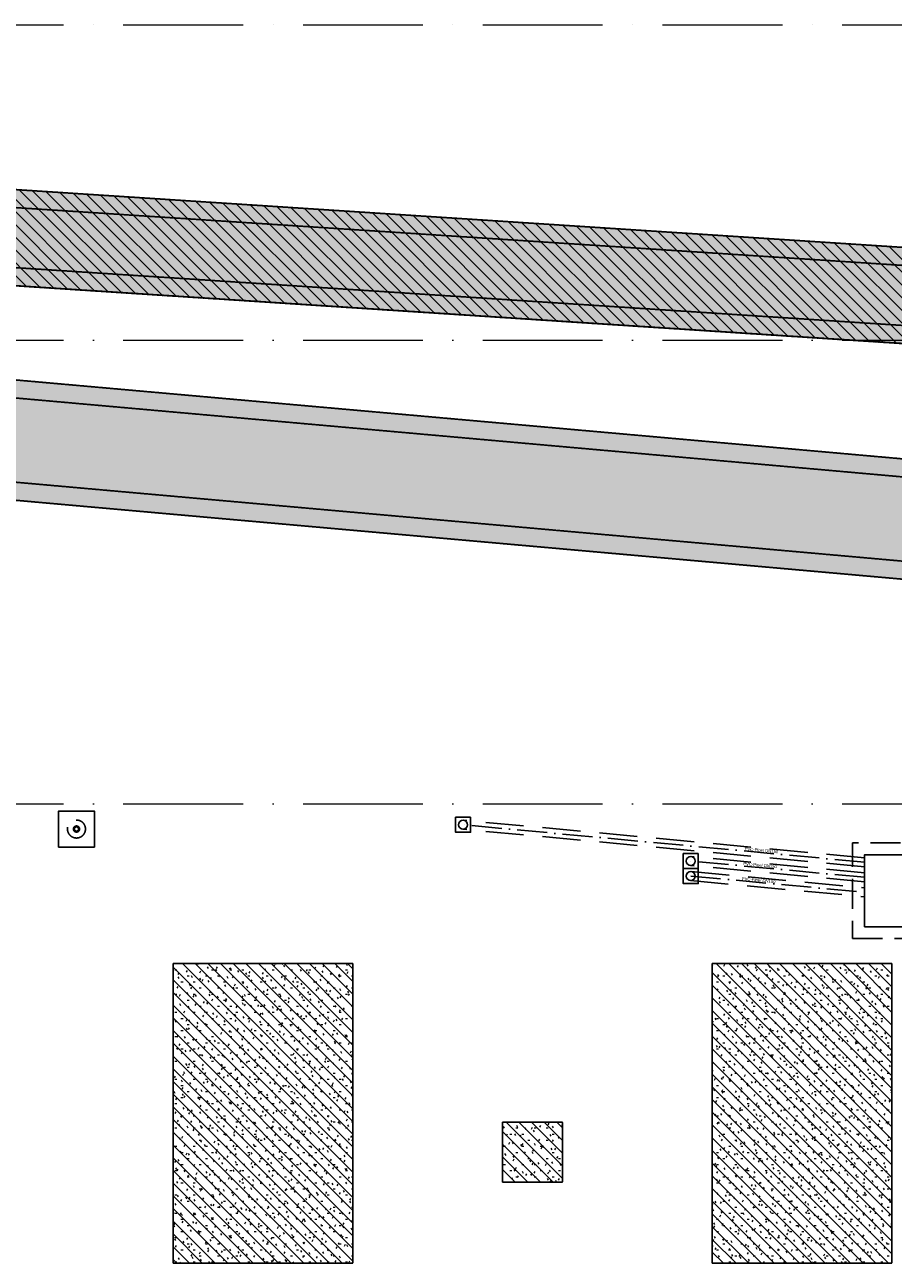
# Model space of a CAD drawing. Header units: millimetres. Extents: x -2694 to 330324, y -17289 to 76899.
# Tile 8 of 142: x 20862 to 35359, y 13085 to 33750. Entities that reach past the tile are written whole.
import ezdxf

# ---------------------------------------------------------------- set-up
doc = ezdxf.new("R2010")
doc.units = ezdxf.units.MM
for name, pattern in [('A_CARA_07', [7, 5, -2]), ('B_CARA_05', [4, 3, -1]), ('IMPORT-A_CARA_07', [700, 500, -200]), ('IMPORT-A_CARA_15', [760, 500, -130, 0, -130]), ('IMPORT-HIDDEN', [952.5, 635, -317.5]), ('Čerchovaná 20mm', [3000, 2000, -500, 0, -500])]:
    doc.linetypes.add(name, pattern=pattern)
for name, color, linetype, lineweight in [('02_0_25386_PODLAHA HALY A ZÁKLADY VESTAVKŮ 4_6_2025_dwg', 8, 'Continuous', 9), ('CA_NOVÉ K-CE', 12, 'Continuous', 25), ('CA_NOVÉ K-CE NEVHRA', 12, 'IMPORT-A_CARA_07', 25), ('CA_OSY', 5, 'IMPORT-A_CARA_15', 13), ('CA_PODLAHA CHRÁN_ POPIS', 12, 'IMPORT-A_CARA_15', 25), ('CA_PODLAHA CHRÁNIČKY', 12, 'IMPORT-A_CARA_07', 25), ('CA_PODLAHA KANÁLY', 12, 'Continuous', 25), ('CA_PODLAHA OBRYS', 12, 'Continuous', 25), ('CA_POHHRA18', 9, 'Continuous', 9), ('CA_POHHRA25', 7, 'Continuous', 13), ('CA_ZAKLADY25', 7, 'Continuous', 13), ('CA_ZAKLADY5', 1, 'Continuous', 25)]:
    doc.layers.add(name, color=color, linetype=linetype, lineweight=lineweight)
doc.styles.add('Arial', font='arial.ttf', dxfattribs={"height": 50})
pattern_1 = [(0, (0, 0), (406.4, 101.6), [33.528, -271.272, 33.528, -271.272, -1625.6]), (0, (0, 0), (406.4, 101.6), [-609.6, 33.528, -576.072, 33.528, -271.272, -711.2]), (0, (0, 0), (406.4, 101.6), [-1524, 33.528, -169.672, 33.528, -474.472]), (120, (152.4, 50.8), (-291.18818, 301.15272), [33.528, -271.272, 33.528, -271.272, -1625.6]), (120, (152.4, 50.8), (-291.18818, 301.15272), [-609.6, 33.528, -576.072, 33.528, -271.272, -711.2]), (120, (152.4, 50.8), (-291.18818, 301.15272), [-1524, 33.528, -169.672, 33.528, -474.472]), (240, (203.2, 254), (-115.21182, -402.75272), [33.528, -271.272, 33.528, -271.272, -1625.6]), (240, (203.2, 254), (-115.21182, -402.75272), [-609.6, 33.528, -576.072, 33.528, -271.272, -711.2]), (240, (203.2, 254), (-115.21182, -402.75272), [-1524, 33.528, -169.672, 33.528, -474.472])]
pattern_2 = [(0, (0, 0), (609.6, 152.4), [50.292, -406.908, 50.292, -406.908, -2438.4]), (0, (0, 0), (609.6, 152.4), [-914.4, 50.292, -864.108, 50.292, -406.908, -1066.8]), (0, (0, 0), (609.6, 152.4), [-2286, 50.292, -254.508, 50.292, -711.708]), (120, (228.6, 76.2), (-436.78227, 451.729086), [50.292, -406.908, 50.292, -406.908, -2438.4]), (120, (228.6, 76.2), (-436.78227, 451.729086), [-914.4, 50.292, -864.108, 50.292, -406.908, -1066.8]), (120, (228.6, 76.2), (-436.78227, 451.729086), [-2286, 50.292, -254.508, 50.292, -711.708]), (240, (304.8, 381), (-172.81773, -604.129086), [50.292, -406.908, 50.292, -406.908, -2438.4]), (240, (304.8, 381), (-172.81773, -604.129086), [-914.4, 50.292, -864.108, 50.292, -406.908, -1066.8]), (240, (304.8, 381), (-172.81773, -604.129086), [-2286, 50.292, -254.508, 50.292, -711.708])]
pattern_3 = [(135, (0, 0), (-106.06602, -106.06602), [])]

# ---------------------------------------------------------------- blocks, each defined once
blk = doc.blocks.new('11542 TAO základy_rvt-1-BOURÁNÍ STÁVAJÍCÍCH ZÁKLADOVÝCH PRVKŮ')
at = {"layer": 'CA_ZAKLADY25'}
h = blk.add_hatch(dxfattribs=at)
h.set_pattern_fill('FP_8', color=256, style=0, pattern_type=2)
h.set_pattern_definition(pattern_1)
h.paths.add_polyline_path([(23338, 13085), (26338, 13085), (26338, 18085), (23338, 18085)])
h = blk.add_hatch(dxfattribs=at)
h.set_pattern_fill('FP_8', color=256, style=0, pattern_type=2)
h.set_pattern_definition(pattern_1)
h.paths.add_polyline_path([(32338, 13085), (35338, 13085), (35338, 18085), (32338, 18085)])
h = blk.add_hatch(dxfattribs=at)
h.set_pattern_fill('FP_8', color=256, style=0, pattern_type=2)
h.set_pattern_definition(pattern_1)
h.paths.add_polyline_path([(28838, 14440), (29838, 14440), (29838, 15440), (28838, 15440)])
at = {"layer": 'CA_ZAKLADY25', "color": 9, "linetype": 'B_CARA_05', "lineweight": 25}
for p, q in [((23338, 13085), (23338, 18085)), ((23338, 18085), (26338, 18085)), ((26338, 18085), (26338, 13085)), ((32338, 13085), (32338, 18085)), ((32338, 18085), (35338, 18085)), ((35338, 18085), (35338, 13085)), ((28838, 14440), (28838, 15440)), ((28838, 15440), (29838, 15440)), ((29838, 15440), (29838, 14440)), ((29838, 14440), (28838, 14440)), ((26338, 13085), (23338, 13085)), ((35338, 13085), (32338, 13085))]:
    blk.add_line(p, q, dxfattribs=at)
at = {"layer": 'CA_ZAKLADY5', "color": 253, "linetype": 'B_CARA_05', "lineweight": 13}
for p, q in [((26338, 18085), (23338, 18085)), ((23338, 18085), (23338, 13085)), ((26338, 13085), (26338, 18085)), ((35338, 18085), (32338, 18085)), ((32338, 18085), (32338, 13085)), ((35338, 13085), (35338, 18085)), ((29838, 15440), (28838, 15440)), ((28838, 15440), (28838, 14440)), ((29838, 14440), (29838, 15440)), ((28838, 14440), (29838, 14440)), ((23338, 13085), (26338, 13085)), ((32338, 13085), (35338, 13085))]:
    blk.add_line(p, q, dxfattribs=at)
blk = doc.blocks.new('02_0_25386_PODLAHA HALY A ZÁKLADY VESTAVKŮ 4_6_2025_dwg_A$Cb83b9660-2769428-BOURÁNÍ STÁVAJÍCÍCH ZÁKLADOVÝCH PRVKŮ')
at = {"layer": 'CA_NOVÉ K-CE', "color": 1, "flags": 128}
blk.add_lwpolyline([(-300, -300), (300, -300), (300, 300), (-300, 300)], close=True, dxfattribs=at)
at = {"layer": 'CA_NOVÉ K-CE NEVHRA', "color": 1}
for radius in [150, 51, 35]:
    blk.add_circle((0, 0), radius, dxfattribs=at)
blk = doc.blocks.new('02_0_25386_PODLAHA HALY A ZÁKLADY VESTAVKŮ 4_6_2025_dwg_A$C0b34a81f-2769432-BOURÁNÍ STÁVAJÍCÍCH ZÁKLADOVÝCH PRVKŮ')
at = {"layer": 'CA_PODLAHA CHRÁN_ POPIS', "color": 1}
for p, q in [((35288, 20189), (28588, 20813)), ((35288, 19938), (32388, 20208)), ((32388, 19957), (35288, 19687))]:
    blk.add_line(p, q, dxfattribs=at)
at = {"layer": 'CA_PODLAHA CHRÁNIČKY', "color": 1, "linetype": 'IMPORT-HIDDEN'}
for p, q in [((35288, 20264), (28595, 20888)), ((35288, 20114), (28581, 20739)), ((35288, 20013), (32395, 20283)), ((35288, 19863), (32381, 20133)), ((32381, 19882), (35288, 19612)), ((32395, 20032), (35288, 19762))]:
    blk.add_line(p, q, dxfattribs=at)
at = {"layer": 'CA_PODLAHA KANÁLY', "color": 1, "flags": 128}
blk.add_lwpolyline([(35288, 19113), (36588, 19113), (36588, 20313), (35288, 20313)], close=True, dxfattribs=at)
at = {"layer": 'CA_PODLAHA OBRYS', "color": 1, "flags": 128}
for points in [[(28713, 20938), (28463, 20938), (28463, 20688), (28713, 20688)], [(32513, 20333), (32263, 20333), (32263, 20083), (32513, 20083)], [(35288, 19113), (36588, 19113), (36588, 20313), (35288, 20313)], [(32513, 20082), (32263, 20082), (32263, 19832), (32513, 19832)]]:
    blk.add_lwpolyline(points, close=True, dxfattribs=at)
at = {"layer": 'CA_PODLAHA OBRYS', "color": 1, "linetype": 'IMPORT-A_CARA_07', "flags": 128}
blk.add_lwpolyline([(35088, 18913), (36788, 18913), (36788, 20513), (35088, 20513)], close=True, dxfattribs=at)
at = {"layer": 'CA_PODLAHA OBRYS', "color": 1}
for centre in [(28588, 20813), (32388, 20208), (32388, 19957)]:
    blk.add_circle(centre, 75, dxfattribs=at)
at = {"layer": 'CA_PODLAHA CHRÁN_ POPIS', "char_height": 50, "width": 672.14, "attachment_point": 2, "rotation": 354.6789, "line_spacing_factor": 0.941778, "style": 'Arial'}
for insert in [(33570, 20413), (33547, 20164), (33523, 19915)]:
    blk.add_mtext('PVC-Pipe/ DN150', dxfattribs=dict(at, insert=insert))
blk = doc.blocks.new('02_0_25386_PODLAHA HALY A ZÁKLADY VESTAVKŮ 4_6_2025_dwg-2745952-BOURÁNÍ STÁVAJÍCÍCH ZÁKLADOVÝCH PRVKŮ')
for name, p in [('02_0_25386_PODLAHA HALY A ZÁKLADY VESTAVKŮ 4_6_2025_dwg_A$C0b34a81f-2769432-BOURÁNÍ STÁVAJÍCÍCH ZÁKLADOVÝCH PRVKŮ', (2306174, -1797959)), ('02_0_25386_PODLAHA HALY A ZÁKLADY VESTAVKŮ 4_6_2025_dwg_A$Cb83b9660-2769428-BOURÁNÍ STÁVAJÍCÍCH ZÁKLADOVÝCH PRVKŮ', (2328308, -1777217))]:
    blk.add_blockref(name, p)

msp = doc.modelspace()

# ---------------------------------------------------------------- hatches: boundary and pattern name
at = {"layer": 'CA_POHHRA18'}
h = msp.add_hatch(dxfattribs=at)
h.set_pattern_fill('FP_191', color=240, style=0, pattern_type=2)
h.set_pattern_definition(pattern_3)
h.paths.add_polyline_path([(68162.5, 26157.6), (69231.8, 27354.5), (68714, 27872.3), (2248.4, 32199.8), (2144.4, 30603.2), (68005, 26315.1)])
h = msp.add_hatch(dxfattribs=at)
h.set_pattern_fill('FP_191', color=90, style=0, pattern_type=2)
h.set_pattern_definition(pattern_3)
h.paths.add_polyline_path([(23338, 13085.4), (26338, 13085.4), (26338, 18085.4), (23338, 18085.4)])
h = msp.add_hatch(dxfattribs=at)
h.set_pattern_fill('FP_191', color=90, style=0, pattern_type=2)
h.set_pattern_definition(pattern_3)
h.paths.add_polyline_path([(32338, 13085.4), (35338, 13085.4), (35338, 18085.4), (32338, 18085.4)])
h = msp.add_hatch(dxfattribs=at)
h.set_pattern_fill('FP_191', color=90, style=0, pattern_type=2)
h.set_pattern_definition(pattern_3)
h.paths.add_polyline_path([(28838, 14440.4), (29838, 14440.4), (29838, 15440.4), (28838, 15440.4)])
at = {"layer": 'CA_POHHRA25', "linetype": 'B_CARA_05'}
h = msp.add_hatch(dxfattribs=at)
h.set_pattern_fill('FP_4', color=256, style=0, pattern_type=2)
h.set_pattern_definition(pattern_2)
h.paths.add_polyline_path([(68563, 27583.4), (68219.9, 27906.4), (365.4, 32324.2), (345.9, 32024.9), (68182.1, 27608.2)])
h = msp.add_hatch(dxfattribs=at)
h.set_pattern_fill('FP_5', color=256, style=0, pattern_type=2)
h.set_pattern_definition(pattern_2)
h.paths.add_polyline_path([(68480.8, 26286), (68135.3, 26609.1), (280.9, 31027), (261.4, 30727.6), (68182.1, 26305.4)])
h = msp.add_hatch(dxfattribs=at)
h.set_pattern_fill('FP_7', color=256, style=0, pattern_type=2)
h.set_pattern_definition(pattern_2)
h.paths.add_polyline_path([(71825.7, 22976.5), (71848.8, 23275.6), (258, 29642.5), (231.4, 29343.7), (63362.9, 23729.1)])
h = msp.add_hatch(dxfattribs=at)
h.set_pattern_fill('FP_6', color=256, style=0, pattern_type=2)
h.set_pattern_definition(pattern_2)
h.paths.add_polyline_path([(71695.8, 21281.4), (71718.8, 21580.5), (107.4, 27949.2), (80.8, 27650.3), (63362.9, 22022.4)])
at = {"layer": 'CA_ZAKLADY25', "linetype": 'B_CARA_05'}
h = msp.add_hatch(dxfattribs=at)
h.set_pattern_fill('FP_6', color=256, style=0, pattern_type=2)
h.set_pattern_definition(pattern_2)
h.paths.add_polyline_path([(114295.2, 18711.8), (164290.8, 25624.3), (256533.4, 28017.2), (300316.5, 24830.7), (300433, 26438.8), (256575.5, 29630.7), (164143.8, 27232.5), (114232, 20331.6), (73888.4, 22973.1), (68679.3, 27876.5), (374.8, 32323.6), (270.9, 30726.9), (68008.8, 26316.6), (73272.1, 21394.9), (111554.5, 18891.1)])
h = msp.add_hatch(dxfattribs=at)
h.set_pattern_fill('FP_6', color=256, style=0, pattern_type=2)
h.set_pattern_definition(pattern_2)
h.paths.add_polyline_path([(114295.2, 18711.8), (164290.8, 25624.3), (256533.4, 28017.2), (300316.5, 24830.7), (300433, 26438.8), (256575.5, 29630.7), (164143.8, 27232.5), (114232, 20331.6), (73888.4, 22973.1), (68679.3, 27876.5), (374.8, 32323.6), (270.9, 30726.9), (68008.8, 26316.6), (73272.1, 21394.9), (111554.5, 18891.1)])
h = msp.add_hatch(dxfattribs=at)
h.set_pattern_fill('FP_6', color=256, style=0, pattern_type=2)
h.set_pattern_definition(pattern_2)
h.paths.add_polyline_path([(114205.2, 18514.7), (164274.5, 25437.3), (256538.1, 27831.1), (300315, 24639.3), (300460.1, 26633.1), (256584.9, 29826.2), (164111.1, 27427), (114133, 20516.9), (71848.8, 23275.6), (259.8, 29642.3), (82.6, 27650.1), (71406.6, 21306.9), (111554.5, 18687.6)])
h = msp.add_hatch(dxfattribs=at)
h.set_pattern_fill('FP_6', color=256, style=0, pattern_type=2)
h.set_pattern_definition(pattern_2)
h.paths.add_polyline_path([(114205.2, 18514.7), (164274.5, 25437.3), (256538.1, 27831.1), (300315, 24639.3), (300460.1, 26633.1), (256584.9, 29826.2), (164111.1, 27427), (114133, 20516.9), (71848.8, 23275.6), (259.8, 29642.3), (82.6, 27650.1), (71406.6, 21306.9), (111554.5, 18687.6)])

# ---------------------------------------------------------------- linework, layer by layer
at = {"layer": 'CA_OSY', "linetype": 'Čerchovaná 20mm', "lineweight": 9}
for p, q in [((-1493.6, 33749.9), (299971.9, 33749.9)), ((-1493.6, 28489.9), (299971.9, 28489.9)), ((-1493.6, 20749.9), (299971.9, 20749.9))]:
    msp.add_line(p, q, dxfattribs=at)
at = {"layer": 'CA_POHHRA25', "linetype": 'B_CARA_05', "lineweight": 9}
for p, q in [((68690.1, 27875.8), (365.4, 32324.2)), ((365.4, 32324.2), (68690.1, 27875.8)), ((68563, 27583.4), (345.9, 32024.9)), ((345.9, 32024.9), (68563, 27583.4)), ((280.9, 31027), (68135.3, 26609.1)), ((68135.3, 26609.1), (280.9, 31027)), ((261.4, 30727.6), (68008.7, 26316.7)), ((68008.7, 26316.7), (261.4, 30727.6)), ((71848.8, 23275.6), (258, 29642.5)), ((258, 29642.5), (71848.8, 23275.6)), ((71825.7, 22976.5), (231.4, 29343.7)), ((231.4, 29343.7), (71825.7, 22976.5)), ((71718.8, 21580.5), (107.4, 27949.2)), ((107.4, 27949.2), (71718.8, 21580.5)), ((71695.8, 21281.4), (80.8, 27650.3)), ((80.8, 27650.3), (71695.8, 21281.4))]:
    msp.add_line(p, q, dxfattribs=at)
at = {"layer": 'CA_POHHRA25', "linetype": 'A_CARA_07', "lineweight": 9}
for p, q in [((68714, 27872.3), (2248.4, 32199.8)), ((2144.4, 30603.2), (68005, 26315.1)), ((23338, 18085.4), (23338, 13085.4)), ((26338, 18085.4), (23338, 18085.4)), ((26338, 13085.4), (26338, 18085.4)), ((32338, 18085.4), (32338, 13085.4)), ((35338, 18085.4), (32338, 18085.4)), ((35338, 13085.4), (35338, 18085.4)), ((28838, 15440.4), (28838, 14440.4)), ((29838, 15440.4), (28838, 15440.4)), ((29838, 14440.4), (29838, 15440.4)), ((28838, 14440.4), (29838, 14440.4)), ((23338, 13085.4), (26338, 13085.4)), ((32338, 13085.4), (35338, 13085.4))]:
    msp.add_line(p, q, dxfattribs=at)
at = {"layer": 'CA_ZAKLADY25', "linetype": 'B_CARA_05', "lineweight": 9}
for p, q in [((374.8, 32323.6), (68679.3, 27876.5)), ((68679.3, 27876.5), (374.8, 32323.6)), ((374.8, 32323.6), (68679.3, 27876.5)), ((68679.3, 27876.5), (374.8, 32323.6)), ((68005.7, 26316.8), (270.9, 30726.9)), ((270.9, 30726.9), (68005.7, 26316.8)), ((68005.7, 26316.8), (270.9, 30726.9)), ((270.9, 30726.9), (68005.7, 26316.8)), ((259.8, 29642.3), (71848.8, 23275.6)), ((71848.8, 23275.6), (259.8, 29642.3)), ((259.8, 29642.3), (71848.8, 23275.6)), ((71848.8, 23275.6), (259.8, 29642.3)), ((71406.6, 21306.9), (82.6, 27650.1)), ((82.6, 27650.1), (71406.6, 21306.9)), ((71406.6, 21306.9), (82.6, 27650.1)), ((82.6, 27650.1), (71406.6, 21306.9))]:
    msp.add_line(p, q, dxfattribs=at)

# ---------------------------------------------------------------- block references
at = {"lineweight": 5}
msp.add_blockref('11542 TAO základy_rvt-1-BOURÁNÍ STÁVAJÍCÍCH ZÁKLADOVÝCH PRVKŮ', (0, 0), dxfattribs=at)
at = {"layer": '02_0_25386_PODLAHA HALY A ZÁKLADY VESTAVKŮ 4_6_2025_dwg', "color": 240, "linetype": 'IMPORT-A_CARA_07'}
msp.add_blockref('02_0_25386_PODLAHA HALY A ZÁKLADY VESTAVKŮ 4_6_2025_dwg-2745952-BOURÁNÍ STÁVAJÍCÍCH ZÁKLADOVÝCH PRVKŮ', (-2306582.6, 1797547.1), dxfattribs=at)

doc.saveas('drawing.dxf')
